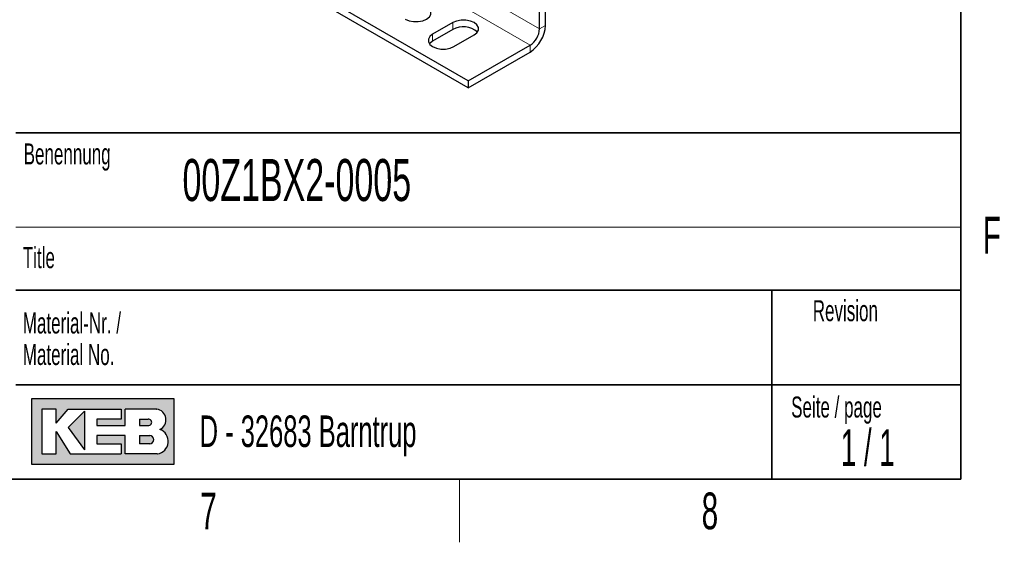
# Model space of a CAD drawing. Header units: millimetres. Extents: x 5 to 418, y 2 to 292.
# Tile 5 of 7: x 318 to 412, y 6 to 56. Entities that reach past the tile are written whole.
import ezdxf

# ---------------------------------------------------------------- set-up
doc = ezdxf.new("R2010")
doc.units = ezdxf.units.MM
doc.layers.add('SLD-0', color=7, linetype='Continuous')
doc.styles.add('SLDTEXTSTYLE0', font='TXT', dxfattribs={"width": 0.605})
doc.styles.add('SLDTEXTSTYLE1', font='TXT', dxfattribs={"width": 0.563})

# ---------------------------------------------------------------- blocks, each defined once
blk = doc.blocks.new('SW_NOTE_0_3')
at = {"layer": 'SLD-0', "color": 0, "char_height": 2, "attachment_point": 1, "style": 'SLDTEXTSTYLE0'}
for s, insert in [('Material-Nr. /', (0, 2.5781354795)), ('Material No.', (0, -0.4218645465))]:
    blk.add_mtext(s, dxfattribs=dict(at, insert=insert))

msp = doc.modelspace()

# ---------------------------------------------------------------- hatches: boundary and pattern name
at = {"linetype": 'Continuous'}
h = msp.add_hatch(color=7, dxfattribs=at)
h.paths.add_polyline_path([(319.519086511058, 13.45626988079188), (333.083981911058, 13.45626988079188), (333.083981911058, 19.65736492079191), (319.519086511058, 19.65736492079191)], flags=0)
edge = h.paths.add_edge_path(flags=0)
edge.add_arc((331.3188604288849, 15.61738520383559), 1.20464082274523, -81.72003226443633, 70.1709600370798, ccw=False)
edge.add_line((331.4923410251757, 14.42530131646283), (331.480008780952, 14.42519098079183))
edge.add_line((331.480008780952, 14.42519098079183), (328.4331606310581, 14.42519098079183))
edge.add_line((328.4331606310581, 14.42519098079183), (328.4331606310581, 16.16924896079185))
edge.add_line((328.4331606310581, 16.16924896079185), (325.7201815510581, 16.16924896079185))
edge.add_line((325.7201815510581, 16.16924896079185), (325.7201815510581, 15.39411208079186))
edge.add_line((325.7201815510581, 15.39411208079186), (328.0455921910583, 15.39411208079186))
edge.add_line((328.0455921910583, 15.39411208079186), (328.0455921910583, 14.42519098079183))
edge.add_line((328.0455921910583, 14.42519098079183), (323.2009866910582, 14.42519098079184))
edge.add_line((323.2009866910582, 14.42519098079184), (321.8444971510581, 16.55681740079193))
edge.add_line((321.8444971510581, 16.55681740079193), (321.8444971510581, 14.42519098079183))
edge.add_line((321.8444971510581, 14.42519098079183), (320.4880076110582, 14.42519098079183))
edge.add_line((320.4880076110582, 14.42519098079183), (320.4880076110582, 18.68844382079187))
edge.add_line((320.4880076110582, 18.68844382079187), (321.8444971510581, 18.68844382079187))
edge.add_line((321.8444971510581, 18.68844382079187), (321.8444971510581, 17.33195428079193))
edge.add_line((321.8444971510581, 17.33195428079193), (323.0072024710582, 18.68844382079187))
edge.add_line((323.0072024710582, 18.68844382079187), (328.0455921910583, 18.68844382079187))
edge.add_line((328.0455921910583, 18.68844382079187), (328.0455921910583, 17.71952272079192))
edge.add_line((328.0455921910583, 17.71952272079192), (325.7201815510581, 17.71952272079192))
edge.add_line((325.7201815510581, 17.71952272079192), (325.7201815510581, 17.13817006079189))
edge.add_line((325.7201815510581, 17.13817006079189), (328.4331606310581, 17.13817006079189))
edge.add_line((328.4331606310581, 17.13817006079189), (328.4331606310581, 18.68844382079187))
edge.add_line((328.4331606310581, 18.68844382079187), (331.4242487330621, 18.68844382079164))
edge.add_line((331.4242487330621, 18.68844382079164), (331.4256482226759, 18.68844382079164))
edge.add_line((331.4256482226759, 18.68844382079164), (331.4259454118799, 18.68845828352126))
edge.add_arc((331.2860949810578, 17.67430640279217), 1.023749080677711, -64.45894120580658, 82.14849338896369, ccw=False)
msp.add_hatch(color=7, dxfattribs=at).paths.add_polyline_path([(324.5574762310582, 14.81275942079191), (324.557476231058, 18.49465960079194), (323.0072024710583, 16.94438584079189)], flags=0)
h = msp.add_hatch(color=7, dxfattribs=at)
edge = h.paths.add_edge_path(flags=0)
edge.add_line((329.7896501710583, 17.13817006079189), (330.6013652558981, 17.13817006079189))
edge.add_arc((330.6568434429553, 17.42884639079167), 0.2959232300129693, 259.1945394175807, 460.8054605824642)
edge.add_line((330.6013652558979, 17.71952272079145), (329.7896501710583, 17.71952272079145))
edge.add_line((329.7896501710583, 17.71952272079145), (329.7896501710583, 17.13817006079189))
h = msp.add_hatch(color=7, dxfattribs=at)
edge = h.paths.add_edge_path(flags=0)
edge.add_line((329.7896501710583, 15.39411208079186), (330.7588584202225, 15.39411208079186))
edge.add_arc((330.7588584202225, 15.78168052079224), 0.3875684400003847, 270.0000000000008, 450.0000000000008)
edge.add_line((330.7588584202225, 16.16924896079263), (330.7386620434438, 16.16924896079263))
edge.add_line((330.7386620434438, 16.16924896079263), (329.7896501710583, 16.16924896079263))
edge.add_line((329.7896501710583, 16.16924896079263), (329.7896501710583, 15.39411208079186))

# ---------------------------------------------------------------- linework, layer by layer
at = {"color": 7, "linetype": 'Continuous', "lineweight": 25}
for p, q in [((361.0894736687, 49.9433143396), (327.1483489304, 69.5371085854)), ((361.0894736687, 49.2900816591), (327.1483489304, 68.8838759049)), ((368.4433838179, 55.2338085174), (368.4433838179, 62.0274282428)), ((367.8776983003, 54.9072452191), (367.8776983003, 61.7008649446)), ((359.6186909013, 55.4948891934), (357.6953605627, 54.3845742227)), ((359.6186909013, 54.8416565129), (357.6953605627, 53.7313415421)), ((359.7318288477, 53.2089461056), (361.6551591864, 54.3192610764)), ((361.0894736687, 49.9433143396), (366.9726015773, 53.3395717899)), ((361.0894736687, 49.2900816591), (366.9726015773, 52.6863391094)), ((361.0894736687, 49.9433143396), (361.0894736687, 49.2900816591))]:
    msp.add_line(p, q, dxfattribs=at)
at = {"color": 7, "linetype": 'Continuous', "lineweight": 18}
for p, q in [((367.8776983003, 54.9072452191), (362.3455050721, 58.1009123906)), ((366.9726015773, 53.3395717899), (360.5351646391, 57.0558250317)), ((359.6186909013, 55.4948891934), (359.6186909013, 54.8416565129)), ((357.6953605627, 54.3845742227), (357.6953605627, 53.7313415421)), ((367.8776983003, 54.9072452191), (368.4433838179, 55.2338085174)), ((366.9726015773, 52.6863391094), (366.9726015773, 53.3395717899))]:
    msp.add_line(p, q, dxfattribs=at)
at = {"color": 7, "linetype": 'Continuous', "lineweight": 25, "flags": 128}
for points in [[(355.0932078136, 55.8214524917), (355.4576948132, 55.6685774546), (355.8861765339, 55.5882065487), (356.3367073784, 55.5882065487), (356.7651890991, 55.6685774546), (357.1296760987, 55.8214524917), (357.3944921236, 56.0318663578), (357.5337126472, 56.2792229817), (357.5337137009, 56.5393095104), (357.3944910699, 56.7866661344), (357.129675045, 56.9970800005)], [(361.6551591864, 54.3192610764), (361.9199741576, 54.5296755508), (362.0591967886, 54.7770321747), (362.0591967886, 55.0371180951), (361.9199746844, 55.2844750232), (361.6551591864, 55.4948891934), (361.2906716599, 55.6477639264), (360.8621904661, 55.7281351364), (360.4116596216, 55.7281351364), (359.9831789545, 55.6477636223), (359.6186909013, 55.4948891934)], [(357.6953605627, 54.3845742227), (357.4305455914, 54.1741597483), (357.2913229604, 53.9268031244), (357.2913229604, 53.6667172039), (357.4305455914, 53.41936058), (357.6953605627, 53.2089461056), (358.0598486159, 53.0560716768), (358.488329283, 52.9757001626), (358.9388601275, 52.9757001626), (359.3673407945, 53.0560716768), (359.7318288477, 53.2089461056)], [(357.6953605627, 53.7313415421), (357.4305455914, 53.5209270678), (357.3893986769, 53.4701443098)]]:
    msp.add_lwpolyline(points, dxfattribs=at)
at = {"color": 7, "linetype": 'Continuous', "lineweight": 25}
for centre, radius, start, end in [((360.6132327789, 53.1266414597), 1.982521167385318, 47.1652268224, 120.1095618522), ((365.2501344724, 55.3791190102), 3.196553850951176, 302.6054740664, 357.3945228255), ((365.9126216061, 54.9966671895), 1.967110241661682, 302.6054781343, 357.3945193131)]:
    msp.add_arc(centre, radius, start, end, dxfattribs=at)
at = {"layer": 'SLD-0', "lineweight": 35}
for p, q in [((408, 12), (408, 282.5)), ((318, 45), (408, 45)), ((408, 45), (408, 12)), ((408, 30), (318, 30)), ((390, 12), (390, 30)), ((318, 21), (390, 21)), ((390, 21), (408, 21)), ((26, 12), (408, 12))]:
    msp.add_line(p, q, dxfattribs=at)
at = {"layer": 'SLD-0', "color": 7, "linetype": 'Continuous', "lineweight": 18}
msp.add_line((318, 36), (408, 36), dxfattribs=at)
at = {"layer": 'SLD-0', "linetype": 'Continuous'}
for p, q in [((333.0839819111, 19.6573649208), (319.5190865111, 19.6573649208)), ((319.5190865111, 19.6573649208), (319.5190865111, 13.4562698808)), ((333.0839819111, 13.4562698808), (333.0839819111, 19.6573649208)), ((321.8444971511, 18.6884438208), (320.4880076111, 18.6884438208)), ((320.4880076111, 18.6884438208), (320.4880076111, 14.4251909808)), ((321.8444971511, 17.3319542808), (323.0072024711, 18.6884438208)), ((321.8444971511, 17.3319542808), (321.8444971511, 18.6884438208)), ((323.0072024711, 18.6884438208), (328.0455921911, 18.6884438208)), ((324.5574762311, 18.4946596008), (323.0072024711, 16.9443858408)), ((324.5574762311, 18.4946596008), (324.5574762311, 14.8127594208)), ((328.0455921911, 18.6884438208), (328.0455921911, 17.7195227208)), ((331.4242487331, 18.6884438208), (328.4331606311, 18.6884438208)), ((328.4331606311, 17.1381700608), (328.4331606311, 18.6884438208)), ((331.4242487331, 18.6884438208), (331.4256482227, 18.6884438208)), ((331.4256482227, 18.6884438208), (331.4259454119, 18.6884582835)), ((323.0072024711, 16.9443858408), (324.5574762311, 14.8127594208)), ((325.7201815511, 17.7195227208), (325.7201815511, 17.1381700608)), ((328.0455921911, 17.7195227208), (325.7201815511, 17.7195227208)), ((325.7201815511, 17.1381700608), (328.4331606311, 17.1381700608)), ((329.7896501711, 17.7195227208), (330.6013652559, 17.7195227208)), ((329.7896501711, 17.7195227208), (329.7896501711, 17.1381700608)), ((329.7896501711, 17.1381700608), (330.6013652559, 17.1381700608)), ((321.8444971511, 14.4251909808), (321.8444971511, 16.5568174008)), ((321.8444971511, 16.5568174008), (323.2009866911, 14.4251909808)), ((325.7201815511, 16.1692489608), (325.7201815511, 15.3941120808)), ((328.4331606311, 16.1692489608), (325.7201815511, 16.1692489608)), ((328.4331606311, 14.4251909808), (328.4331606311, 16.1692489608)), ((329.7896501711, 16.1692489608), (330.7588584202, 16.1692489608)), ((329.7896501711, 16.1692489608), (329.7896501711, 15.3941120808)), ((330.7386620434, 16.1692489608), (330.7588584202, 16.1692489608)), ((325.7201815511, 15.3941120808), (328.0455921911, 15.3941120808)), ((328.0455921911, 15.3941120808), (328.0455921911, 14.4251909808)), ((330.7588584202, 15.3941120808), (329.7896501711, 15.3941120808)), ((320.4880076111, 14.4251909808), (321.8444971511, 14.4251909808)), ((323.2009866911, 14.4251909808), (328.0455921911, 14.4251909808)), ((331.480008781, 14.4251909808), (328.4331606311, 14.4251909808)), ((331.480008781, 14.4251909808), (331.4923410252, 14.4253013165)), ((319.5190865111, 13.4562698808), (333.0839819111, 13.4562698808))]:
    msp.add_line(p, q, dxfattribs=at)
at = {"layer": 'SLD-0'}
for p, q in [((331.4242487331, 18.6884438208), (331.4256482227, 18.6884438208)), ((331.4256482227, 18.6884438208), (331.4259454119, 18.6884582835)), ((331.480008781, 14.4251909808), (331.4923410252, 14.4253013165))]:
    msp.add_line(p, q, dxfattribs=at)
at = {"layer": 'SLD-0', "color": 7, "linetype": 'Continuous', "lineweight": 35}
msp.add_line((408, 12), (318, 12), dxfattribs=at)
at = {"layer": 'SLD-0', "lineweight": 18}
msp.add_line((360.25, 6), (360.25, 12), dxfattribs=at)
at = {"layer": 'SLD-0', "linetype": 'Continuous'}
for centre, radius, start, end in [((331.2860949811, 17.6743064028), 1.023749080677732, 295.5410587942, 82.148493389), ((330.656843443, 17.4288463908), 0.2959232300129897, 259.1945394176, 100.8054605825), ((330.7588584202, 15.7816805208), 0.3875684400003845, 270, 90), ((331.3188604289, 15.6173852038), 1.204640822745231, 278.2799677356, 70.1709600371)]:
    msp.add_arc(centre, radius, start, end, dxfattribs=at)

# ---------------------------------------------------------------- block references
at = {"layer": 'SLD-0'}
msp.add_blockref('SW_NOTE_0_3', (318.6797653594, 25.3096913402), dxfattribs=at)

# ---------------------------------------------------------------- texts
for s, insert, char_height, attachment_point, style in [('Benennung', (318.7636716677, 43.9908879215), 2, 1, 'SLDTEXTSTYLE0'), ('00Z1BX2-0005', (333.8826865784, 42.5045188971), 4, 1, 'SLDTEXTSTYLE0'), ('F', (410.9536166, 37.0010772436), 3.5, 2, 'SLDTEXTSTYLE0'), ('Title', (318.6797653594, 34.1107265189), 2, 1, 'SLDTEXTSTYLE0'), ('Revision', (393.8965220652, 29.0591225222), 2, 1, 'SLDTEXTSTYLE0'), ('Seite / page', (391.8390568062, 19.8830679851), 2, 1, 'SLDTEXTSTYLE0'), ('D - 32683 Barntrup', (335.5202035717, 18.0786992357), 3, 1, 'SLDTEXTSTYLE0'), ('1 / 1', (399.1297679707, 16.7706515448), 3.5, 2, 'SLDTEXTSTYLE1'), ('7', (336.3527123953, 10.7429955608), 3.5, 2, 'SLDTEXTSTYLE0'), ('8', (384.1027123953, 10.7429955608), 3.5, 2, 'SLDTEXTSTYLE0')]:
    msp.add_mtext(s, dxfattribs=dict(at, insert=insert, char_height=char_height, attachment_point=attachment_point, style=style))

doc.saveas('drawing.dxf')
